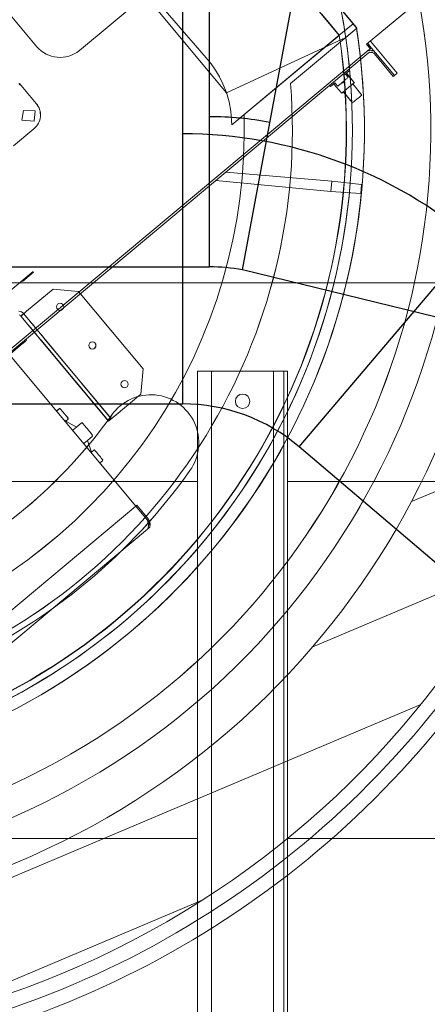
# Model space of a CAD drawing. Header units: millimetres. Extents: x -125266 to 274256, y -711690 to -301689.
# Tile 140 of 256: x -52952 to -52612, y -361423 to -360603. Entities that reach past the tile are written whole.
import ezdxf

# ---------------------------------------------------------------- set-up
doc = ezdxf.new("R2010")
doc.units = ezdxf.units.MM
for name, color, linetype, lineweight in [('AD Wall', 8, 'Continuous', 15), ('ARCH', 7, 'Continuous', 0), ('Equipment', 8, 'Continuous', 0), ('Finished Line', 7, 'Continuous', 0), ('HVAC', 170, 'Continuous', 5), ('Legend', 5, 'Continuous', 0), ('MEPTEK HVAC-Kitchen Exhaust Air Duct', 30, 'Continuous', 30), ('MEPTEK HVAC-Kitchen Fresh Air Duct', 3, 'Continuous', 30), ('MEPTEK SA DUCT', 6, 'Continuous', 9), ('MEPTEK-TEXT1', 7, 'Continuous', 30), ('P-PIPE', 3, 'Continuous', 9), ('Plaster Line', 7, 'Continuous', 0)]:
    doc.layers.add(name, color=color, linetype=linetype, lineweight=lineweight)
doc.layers.add('Light Equipment', color=8, linetype='Continuous')
doc.styles.get("Standard").update_dxf_attribs({"font": 'ARIALN.TTF'})
pattern_1 = [(22.867872, (419150.544, -703283.92), (-30.845707, 73.1364), [])]

# ---------------------------------------------------------------- blocks, each defined once
blk = doc.blocks.new('A$Cf0359734')
at = {"layer": 'Equipment', "extrusion": (0, 0, -1), "elevation": -15}
for points in [[(-610.08, 1224.8, -3.802846), (-1131.03, 947.45, 3.802846)], [(-563.59, 1106.14, -3.146449), (-1057.95, 842.95, 3.146449)], [(-850.42, 791.76, -0.406545), (-884.49, 802.15), (-947.06, 919.69, -0.399254), (-936.38, 953.23), (-723.55, 1066.54, -0.424904), (-689.76, 1056.67), (-627.19, 939.14, -0.406543), (-637.59, 905.06)], [(-925.33, 346.16, -0.129924), (-1023.81, 531.15, 1.000022), (-1101.7, 512.85, 0.129912), (-984, 291.76, -0.129912), (-1101.7, 512.85, -1.000022), (-1023.81, 531.15, 0.129924), (-925.33, 346.16, -0.129924), (-1023.82, 531.15, 0.129924), (-925.33, 346.16, -0.99992), (-984, 291.76, -0.129912), (-1101.7, 512.85, 0.129912), (-984, 291.76, 0.99992)]]:
    blk.add_lwpolyline(points, format="xyb", close=True, dxfattribs=at)
for points in [[(-577.37, 1173.58), (-579.07, 1176.76), (-579.6, 1176.48), (-580.12, 1176.19), (-580.65, 1175.91), (-581.71, 1175.35), (-582.77, 1174.78), (-583.3, 1174.5), (-611.49, 1227.45), (-1132.44, 950.1), (-1104.26, 897.15), (-1104.79, 896.87), (-1105.85, 896.31), (-1106.38, 896.03), (-1107.43, 895.46), (-1107.96, 895.18), (-1108.49, 894.9), (-1106.8, 891.72)], [(-1073.46, 916.23), (-1091.77, 906.49), (-597.41, 1169.68)], [(-1059.87, 906.48), (-1070.17, 900.99), (-1080.31, 895.59), (-1070.17, 900.99), (-1059.87, 906.48)], [(-1087.36, 908.84), (-1087.36, 908.84)], [(-1091.17, 906.81), (-1091.17, 906.81)], [(-1091.17, 906.81), (-1091.17, 906.81)], [(-1091.17, 906.81), (-1091.17, 906.81)], [(-1091.58, 906.12), (-1091.58, 906.12)], [(-1091.58, 906.12), (-1091.58, 906.12)], [(-1091.78, 906.48), (-1091.78, 906.48)], [(-1104.82, 898.21), (-1113.82, 893.42), (-1112.76, 893.98), (-1111.7, 894.55), (-1110.89, 894.3), (-1110.08, 894.05), (-1109.27, 893.81), (-1108.18, 893.03), (-1107.37, 892.78), (-1106.8, 891.72), (-820.15, 353.29)], [(-821.74, 352.45), (-1108.39, 890.88), (-1108.67, 891.41), (-1108.95, 891.93), (-1109.77, 892.18), (-1110.58, 892.43), (-1110.86, 892.96), (-1111.39, 892.68), (-1112.73, 892.64), (-1113.26, 892.36), (-1134.97, 880.81), (-1135.53, 881.86)], [(-1080.31, 895.59), (-1080.31, 895.59)], [(-1080.31, 895.59), (-1080.31, 895.59)], [(-1080.44, 895.53), (-1080.44, 895.53)], [(-1080.44, 895.53), (-1080.44, 895.53)], [(-1086.09, 895.8), (-1086.09, 895.8)], [(-1086.09, 895.8), (-1086.09, 895.8)], [(-1086.09, 895.8), (-1086.09, 895.8)], [(-1106.38, 896.03), (-1106.41, 897.37), (-1105.88, 897.65), (-1105.35, 897.93), (-1106.94, 897.08), (-1107.43, 895.46), (-1107.96, 895.18)], [(-1113.82, 893.42), (-1135.53, 881.86), (-1136.94, 884.51), (-1106.23, 900.86)], [(-1109.06, 895.96), (-1108.78, 895.43), (-1108.49, 894.9)], [(-1097.05, 867.02), (-1099.3, 871.25), (-1099.58, 871.78), (-1098.53, 872.35)], [(-1088.66, 853.82), (-1089.72, 853.25), (-1091.97, 857.49), (-1094.62, 856.08), (-1095.15, 855.8), (-1095.43, 856.33), (-1095.71, 856.86), (-1096, 857.38), (-1096.28, 857.91), (-1096.84, 858.97), (-1097.41, 860.03), (-1098.25, 861.62), (-1098.82, 862.68), (-1099.38, 863.74), (-1099.66, 864.27), (-1099.94, 864.8), (-1100.22, 865.33), (-1100.51, 865.86), (-1099.98, 866.14), (-1097.33, 867.55)], [(-1091.13, 855.9), (-1091.94, 856.15), (-1099.88, 851.92), (-1100.41, 851.64), (-1100.69, 852.17), (-1100.97, 852.7), (-1101.54, 853.76), (-1101.82, 854.28), (-1102.67, 855.87), (-1103.23, 856.93), (-1104.08, 858.52), (-1104.64, 859.58), (-1105.2, 860.64), (-1105.77, 861.7), (-1106.33, 862.76), (-1106.61, 863.28), (-1106.89, 863.81), (-1106.36, 864.1), (-1098.42, 868.32), (-1097.89, 868.61), (-1098.18, 869.14)], [(-1097.41, 860.03), (-1097.94, 859.75), (-1098.22, 860.28), (-1098.5, 860.81), (-1098.78, 861.34), (-1098.25, 861.62)], [(-1101.26, 853.23), (-1111.85, 847.59), (-1112.13, 848.12), (-1112.41, 848.65), (-1112.69, 849.18), (-1113.25, 850.24), (-1114.1, 851.82), (-1114.66, 852.88), (-1115.23, 853.94), (-1115.79, 855), (-1116.07, 855.53), (-1116.35, 856.06), (-1116.64, 856.59), (-1106.05, 862.23)], [(-1089.72, 853.25), (-1089.72, 853.25)], [(-1057.95, 842.95), (-1057.95, 842.95)], [(-1011.28, 815.66), (-1011.28, 815.66)], [(-1120.33, 780.56), (-1144.38, 787.46), (-1146.61, 780.16), (-1122.8, 772.45)], [(-1035.67, 754.28), (-1120.33, 780.56), (-1122.8, 772.45), (-1030.6, 744.75)], [(-794.9, 385.89), (-918.04, 617.18)], [(-913.05, 606.24), (-918.69, 616.83)], [(-959.42, 616.1), (-939.13, 609.91), (-925.55, 584.4), (-939.13, 609.91)], [(-959.43, 616.1), (-939.13, 609.91)], [(-959.43, 616.1), (-959.43, 616.1)], [(-939.14, 609.91), (-939.14, 609.91)], [(-922.68, 579.01), (-924.09, 581.66), (-922.99, 582.11), (-921.82, 582.35), (-920.62, 582.35), (-919.45, 582.11)], [(-919.45, 582.11), (-920.62, 582.35), (-921.82, 582.35), (-922.99, 582.11), (-924.09, 581.66), (-924.12, 581.71), (-924.2, 581.87), (-924.34, 582.12), (-924.52, 582.46), (-924.74, 582.88), (-924.99, 583.35), (-925.27, 583.86), (-925.55, 584.4)], [(-922.68, 579.01), (-922.12, 579.24), (-921.53, 579.36), (-920.92, 579.36)], [(-920.92, 579.36), (-921.53, 579.36), (-922.12, 579.24), (-922.68, 579.01), (-922.74, 579.12), (-922.9, 579.42), (-923.17, 579.92), (-923.52, 580.59), (-923.96, 581.4), (-924.45, 582.34), (-924.99, 583.35), (-925.55, 584.4)], [(-925.55, 584.39), (-925.55, 584.39)], [(-1023.23, 525.48), (-1024.64, 528.13), (-1023.23, 525.48), (-922.68, 579.01)], [(-922.68, 579.01), (-928.47, 575.93), (-930.98, 574.59), (-933.45, 573.28), (-935.81, 572.02), (-938.02, 570.85), (-940.04, 569.77), (-941.82, 568.82), (-943.33, 568.02), (-944.54, 567.38), (-945.42, 566.91), (-945.95, 566.63)], [(-922.69, 579.01), (-922.69, 579.01)], [(-1024.46, 528.23), (-1024.51, 528.2), (-1024.54, 528.18), (-1024.57, 528.17), (-1024.6, 528.15), (-1024.62, 528.14), (-1024.63, 528.14), (-1024.64, 528.13), (-1024.64, 528.13), (-924.09, 581.66)], [(-929.88, 578.58), (-924.09, 581.66)], [(-924.1, 581.66), (-924.1, 581.66)], [(-947.36, 569.27), (-946.82, 569.56), (-945.94, 570.03), (-944.74, 570.67), (-943.23, 571.47), (-941.45, 572.42), (-939.43, 573.49), (-937.22, 574.67), (-934.86, 575.93), (-932.4, 577.24), (-929.88, 578.58)], [(-1033.49, 576.67), (-1033.49, 576.67)], [(-1039.68, 556.38), (-1033.49, 576.67)], [(-1033.49, 576.67), (-1039.68, 556.38)], [(-945.95, 566.63), (-1023.06, 525.58), (-1023.1, 525.55), (-1023.14, 525.53), (-1023.16, 525.52), (-1023.19, 525.5), (-1023.21, 525.49), (-1023.22, 525.49), (-1023.23, 525.48), (-1023.24, 525.48)], [(-1024.47, 528.22), (-947.36, 569.27)], [(-933.64, 562.63), (-934.7, 562.07), (-934.42, 561.54), (-934.13, 561.01), (-933.57, 559.95), (-933.29, 559.42), (-932.72, 558.36), (-932.44, 557.83), (-926.52, 546.71), (-926.77, 545.9), (-926.49, 545.37), (-926.21, 544.84), (-926.74, 544.56), (-926.45, 544.03), (-926.98, 543.75), (-927.51, 543.47), (-928.04, 543.19)], [(-1024.64, 528.13), (-1024.67, 528.18), (-1024.75, 528.33), (-1024.89, 528.59), (-1025.07, 528.93), (-1025.29, 529.35), (-1025.54, 529.82), (-1025.82, 530.33), (-1026.1, 530.87), (-1039.68, 556.38), (-1026.1, 530.87), (-1025.54, 529.82), (-1025, 528.81), (-1024.51, 527.87), (-1024.07, 527.06), (-1023.72, 526.39), (-1023.45, 525.89), (-1023.29, 525.58), (-1023.23, 525.48)], [(-1039.68, 556.38), (-1039.68, 556.38)], [(-1071.02, 468.43), (-928.61, 544.25), (-928.32, 543.72), (-928.04, 543.19), (-927.76, 542.66), (-927.48, 542.13), (-927.2, 541.6), (-926.63, 540.54), (-926.1, 540.82), (-925.57, 541.1), (-925.05, 541.39), (-924.52, 541.67), (-923.99, 541.95)], [(-1023.24, 525.48), (-1023.24, 525.48)], [(-1023.82, 531.15), (-1023.82, 531.15)], [(-1023.82, 531.15), (-1023.82, 531.15)], [(-1024.64, 528.13), (-1024.64, 528.13)], [(-1026.1, 530.86), (-1026.1, 530.86)], [(-990.3, 512.08), (-991.43, 514.2), (-990.9, 514.48), (-991.18, 515.01), (-990.65, 515.29), (-989.59, 515.85), (-988.53, 516.42), (-987.48, 516.98), (-986.42, 517.55), (-985.36, 518.11), (-984.3, 518.67), (-983.24, 519.24), (-982.71, 519.52), (-982.18, 519.8), (-981.65, 520.08), (-981.37, 519.55), (-979.96, 516.91)], [(-989.49, 511.83), (-989.77, 512.36), (-990.3, 512.08), (-1000.46, 510.75), (-1003, 515.51), (-1003.28, 516.04), (-1003.81, 515.76), (-1004.34, 515.48), (-1004.87, 515.19), (-1005.4, 514.91), (-1006.46, 514.35), (-1008.05, 513.5), (-1009.11, 512.94), (-1010.69, 512.09), (-1011.75, 511.53), (-1012.81, 510.97), (-1013.87, 510.4), (-1014.93, 509.84), (-1015.46, 509.56), (-1015.18, 509.03), (-1015.71, 508.75), (-1013.17, 503.98), (-1019.95, 496.3)], [(-998.49, 507.04), (-998.77, 507.57), (-1000.46, 510.75)], [(-1101.7, 512.85), (-1101.7, 512.85)], [(-1101.7, 512.85), (-1101.7, 512.85)], [(-1011.2, 500.28), (-1011.48, 500.8), (-1013.17, 503.98)], [(-1029.73, 490.41), (-1031.14, 493.06), (-1030.89, 493.87), (-1030.36, 494.15), (-1029.3, 494.71), (-1028.24, 495.28), (-1027.18, 495.84), (-1026.12, 496.41), (-1025.07, 496.97), (-1024.01, 497.53), (-1022.95, 498.1), (-1022.42, 498.38), (-1021.89, 498.66), (-1021.36, 498.94), (-1021.08, 498.41), (-1019.95, 496.3), (-1019.67, 495.77)], [(-1019.95, 496.3), (-1019.95, 496.3)], [(-1086.84, 457.29), (-1086.87, 458.63), (-1085.85, 460.53), (-1084.26, 461.38)], [(-1084.26, 461.38), (-1084.26, 461.38)], [(-1084.26, 461.38), (-1084.26, 461.38)], [(-1087.3, 454.32), (-1088.43, 456.44), (-1087.68, 458.88), (-1086.66, 460.78), (-1084.82, 462.44)]]:
    blk.add_lwpolyline(points, dxfattribs=at)
for points in [[(-1077.22, 914.23), (-1087.36, 908.84), (-1091.17, 906.81, 3.626728), (-598.02, 1169.35)], [(-597.22, 1169.31, -3.616317), (-1091.58, 906.12), (-1091.53, 906.21), (-1091.47, 906.29), (-1091.43, 906.38), (-1091.37, 906.46), (-1091.32, 906.55), (-1091.27, 906.64), (-1091.21, 906.72), (-1091.17, 906.81), (-598.02, 1169.35)], [(-597.22, 1169.31, -3.616317), (-1091.58, 906.12, 3.616317), (-597.22, 1169.31)], [(-591.72, 1158.99, -3.538831), (-1086.08, 895.8), (-1084.55, 898.38), (-1083.02, 900.96), (-1081.45, 903.53), (-1079.89, 906.09), (-1078.3, 908.63), (-1076.7, 911.18)], [(-591.72, 1158.99, -3.538831), (-1086.08, 895.8), (-1091.77, 906.49), (-1091.58, 906.12), (-1086.08, 895.8), (-1084.56, 898.38), (-1083.01, 900.96), (-1081.46, 903.52), (-1079.89, 906.09), (-1078.3, 908.64), (-1076.7, 911.18)], [(-599.16, 1041.72, -0.011713), (-984.65, 836.49), (-990.41, 833.33), (-995.88, 829.76), (-1000.96, 825.89), (-1005.71, 821.66), (-1011.22, 815.87), (-1016.16, 809.59), (-1020.38, 803.05), (-1023.98, 796.1), (-1025.53, 792.69), (-1080.44, 895.53, 3.572618), (-594.65, 1154.15, -3.572618), (-1080.44, 895.53, 3.572618), (-594.65, 1154.15, -3.572618), (-1080.31, 895.59), (-1031.84, 804.55), (-1031.86, 804.52), (-1031.84, 804.55)], [(-546.27, 1063.03, -2.890001), (-1031.78, 804.43), (-1025.53, 792.69)], [(-848.71, 756.65), (-849, 757.18), (-848.47, 757.46), (-848.75, 757.99), (-867.81, 747.84, 0.414214), (-874, 727.56), (-863.57, 707.97)]]:
    blk.add_lwpolyline(points, format="xyb", dxfattribs=at)
for points in [[(-598.02, 1169.35), (-1091.17, 906.81)], [(-1080.44, 895.53), (-594.65, 1154.15)], [(-1011.28, 815.66), (-567.01, 1052.19)], [(-1073.46, 916.23), (-1091.17, 906.81)], [(-1091.58, 906.12), (-1057.95, 842.95)], [(-1087.36, 908.83), (-1080.31, 895.59)], [(-1086.08, 895.8), (-1091.58, 906.12)], [(-1086.09, 895.8), (-1011.28, 815.66)], [(-1080.31, 895.59), (-1080.44, 895.53)], [(-871.73, 733.52), (-869.26, 741.64), (-860.05, 738.38), (-862, 730.55)], [(-959.42, 616.1), (-1033.49, 576.67)], [(-1071.02, 468.43), (-1084.26, 461.38), (-1085.81, 459.19), (-1086.84, 457.29), (-1087.33, 455.67), (-1087.3, 454.32), (-996.54, 283.85), (-995.98, 282.79), (-994.35, 282.3), (-992.2, 282.08), (-989.52, 282.15), (-988.99, 282.43), (-975.75, 289.48)], [(-1071.59, 469.48), (-1084.82, 462.44), (-1084.26, 461.38), (-1071.02, 468.43)]]:
    blk.add_lwpolyline(points, close=True, dxfattribs=at)
at = {"layer": 'Equipment', "extrusion": (0, 0, -1)}
for centre in [(-950.02, 598.44, -15), (-950.02, 598.44, -15), (-987.06, 578.73, -15), (-987.06, 578.73, -15), (-1024.09, 559.01, -15), (-1024.09, 559.01, -15)]:
    blk.add_circle(centre, 3, dxfattribs=at)
for centre, radius, start, end in [((-625.13, 625.13, -15), 625.13, 145.14256, 90.9177), ((-624.65, 624.95, -15), 545.06, 148.86045, 87.1998), ((-624.65, 624.95, -15), 545.06, 148.86045, 87.1998), ((-624.65, 624.95, -15), 545.06, 148.86045, 87.1998), ((-624.65, 624.95, -15), 545.06, 148.86045, 87.1998), ((-624.65, 624.95, -15), 535.05, 147.01591, 89.04434), ((-624.65, 624.95, -15), 535.05, 147.01591, 89.04434), ((-1062.76, 522, -15), 40.01, 13.22278, 193.2253), ((-1062.76, 522, -15), 40.01, 13.22278, 193.2253)]:
    blk.add_arc(centre, radius, start, end, dxfattribs=at)
blk = doc.blocks.new('ARCH')
at = {"layer": 'AD Wall', "lineweight": 0}
h = blk.add_hatch(dxfattribs=at)
h.set_pattern_fill('ANSI31', color=256, scale=25, angle=-22.13213)
h.set_pattern_definition(pattern_1)
edge = h.paths.add_edge_path()
edge.add_arc((-53209.78, -360695), 761.13, 66.95018, 372.72531)
edge.add_line((-52467.34, -360527.34), (-52564.88, -360549.37))
edge.add_arc((-53209.78, -360695), 661.13, -293.04982, 12.72531, ccw=False)
edge.add_line((-52950.92, -360086.65), (-52911.77, -359994.63))
h = blk.add_hatch(dxfattribs=at)
h.set_pattern_fill('ANSI31', color=256, scale=25, angle=-22.13213)
h.set_pattern_definition(pattern_1)
edge = h.paths.add_edge_path()
edge.add_arc((-53209.78, -360695), 761.13, 66.95018, 372.72531)
edge.add_line((-52467.34, -360527.34), (-52564.88, -360549.37))
edge.add_arc((-53209.78, -360695), 661.13, -293.04982, 12.72531, ccw=False)
edge.add_line((-52950.92, -360086.65), (-52911.77, -359994.63))
at = {"layer": 'Legend'}
h = blk.add_hatch(dxfattribs=at)
h.set_pattern_fill('STARS', color=8, scale=10)
h.set_pattern_definition([(0, (0, 0), (0, 54.9926), [31.75, -31.75]), (60, (0, 0), (-47.624989, 27.4963), [31.75, -31.75]), (120, (15.875, 27.496), (-47.624989, -27.4963), [31.75, -31.75])])
edge = h.paths.add_edge_path()
edge.add_arc((-51817.98, -363404.31), 5191.63, 61.93693, 83.98149, ccw=False)
edge.add_arc((-50530.28, -361455.37), 2874.43, 46.91091, 66.31529, ccw=False)
edge.add_arc((-45770.4, -356341.82), 4111.64, 227.14981, 245.10557)
edge.add_arc((-47880.96, -360748.28), 776.12, 2.36235, 60.704, ccw=False)
edge.add_line((-47105.5, -360716.28), (-47005.58, -360716.25))
edge.add_arc((-47880.49, -360747.81), 875.48, 2.06564, 60.97874)
edge.add_arc((-45770.4, -356341.82), 4011.64, 227.15274, 245.15789, ccw=False)
edge.add_arc((-50530.28, -361455.37), 2974.43, 46.91499, 66.24137)
edge.add_arc((-51817.98, -363404.31), 5291.63, 61.97817, 84.00345)
edge.add_arc((-52071.81, -370582.53), 12467.02, 86.290258, 98.8798)
edge.add_line((-53996.25, -358264.94), (-53996.25, -358366.16))
edge.add_arc((-52071.81, -370582.53), 12367.02, 86.29953, 98.95219, ccw=False)
h = blk.add_hatch(dxfattribs=at)
h.set_pattern_fill('STARS', color=8, scale=10)
h.set_pattern_definition([(0, (0, 0), (0, 54.9926), [31.75, -31.75]), (60, (0, 0), (-47.624989, 27.4963), [31.75, -31.75]), (120, (15.875, 27.496), (-47.624989, -27.4963), [31.75, -31.75])])
h.paths.add_polyline_path([(-51273.64, -358241.3, -0.096485), (-49375.61, -358823.06, -0.08487), (-48566.66, -359356.2, 0.078507), (-47501.18, -360071.42, -0.271382), (-47105.49, -360746.31), (-47005.49, -360746.28, 0.272593), (-47455.77, -359982.25, -0.078724), (-48498.5, -359283.03, 0.084528), (-49331.93, -358733.02, 0.0964), (-51265.17, -358141.63, 0.054377), (-53966.25, -358260.29), (-53966.25, -358361.47, -0.054648)])
at = {"layer": 'AD Wall', "lineweight": 0, "extrusion": (0, 0, -1)}
for radius in [761.13, 761.13, 661.13, 661.13]:
    blk.add_arc((53209.78, -360695, -5.05), radius, 167.27469, 113.04982, dxfattribs=at)
at = {"layer": 'Finished Line', "color": 8, "extrusion": (0, 0, -1)}
blk.add_arc((53209.78, -360695, -5.05), 785.13, 167.27469, 267.30778, dxfattribs=at)
blk.add_arc((53209.78, -360695, -5.05), 785.13, 167.27469, 267.30778, dxfattribs=at)
at = {"layer": 'Light Equipment', "lineweight": 0, "extrusion": (0, 0, -1), "elevation": -5.05}
for points in [[(52997.28, -360133.86, -3.802846), (52619.2, -360587.04, 3.802846)], [(53085.06, -360226.26, -3.146449), (52726.27, -360656.3, 3.146449)], [(52937.8, -360625.53, -0.406545), (52902.32, -360628.74), (52800.08, -360543.44, -0.399254), (52797.33, -360508.34), (52951.79, -360323.2, -0.424904), (52986.81, -360319.61), (53089.06, -360404.91, -0.406543), (53092.26, -360440.39)], [(53036.28, -361066.52, -0.129924), (52875.36, -360932.26, 1.000022), (52810.11, -360978.56, 0.129912), (53002.43, -361139.02, -0.129912), (52810.11, -360978.56, -1.000022), (52875.36, -360932.26, 0.129924), (53036.28, -361066.52, -0.129924), (52875.36, -360932.27, 0.129924), (53036.28, -361066.52, -0.99992), (53002.43, -361139.02, -0.129912), (52810.11, -360978.56, 0.129912), (53002.43, -361139.02, 0.99992)]]:
    blk.add_lwpolyline(points, format="xyb", close=True, dxfattribs=at)
for points in [[(52681.57, -360597.53), (52674.21, -360606.35), (52671.44, -360609.66, 3.626728), (53029.34, -360180.67)], [(53030.1, -360180.41, -3.616317), (52671.32, -360610.45), (52671.33, -360610.35), (52671.35, -360610.25), (52671.37, -360610.16), (52671.39, -360610.06), (52671.4, -360609.96), (52671.41, -360609.86), (52671.43, -360609.76), (52671.44, -360609.66), (53029.34, -360180.67)], [(53030.1, -360180.41, -3.616317), (52671.32, -360610.46, 3.616317), (53030.1, -360180.41)], [(53039.08, -360187.9, -3.538831), (52680.3, -360617.95), (52680.74, -360614.97), (52681.2, -360612.01), (52681.68, -360609.04), (52682.16, -360606.08), (52682.67, -360603.12), (52683.2, -360600.16)], [(53039.08, -360187.9, -3.538831), (52680.3, -360617.95), (52671, -360610.19), (52671.32, -360610.45), (52680.3, -360617.95), (52680.74, -360614.98), (52681.2, -360612.01), (52681.67, -360609.05), (52682.16, -360606.08), (52682.67, -360603.12), (52683.2, -360600.16)], [(53076.37, -360299.33, -0.011713), (52796.61, -360634.67), (52792.46, -360639.77), (52788.74, -360645.14), (52785.49, -360650.64), (52782.68, -360656.34), (52779.76, -360663.78), (52777.55, -360671.46), (52776.11, -360679.11), (52775.39, -360686.9), (52775.24, -360690.64), (52685.63, -360616.07, 3.572618), (53038.19, -360193.48, -3.572618), (52685.63, -360616.07, 3.572618), (53038.19, -360193.48, -3.572618), (52685.73, -360615.96), (52764.92, -360682.03), (52764.92, -360682.07), (52764.92, -360682.03)], [(53117.33, -360259.66, -2.890001), (52765.03, -360682.12), (52775.24, -360690.64)], [(52952.6, -360657.41), (52952.14, -360657.03), (52952.53, -360656.57), (52952.07, -360656.18), (52938.23, -360672.76, 0.414214), (52940.14, -360693.88), (52957.18, -360708.1)]]:
    blk.add_lwpolyline(points, format="xyb", dxfattribs=at)
for points in [[(52684.29, -360594.26), (52671, -360610.19), (53029.78, -360180.14)], [(53046.87, -360168.98), (53044.11, -360166.67), (53043.73, -360167.13), (53043.34, -360167.59), (53042.96, -360168.05), (53042.19, -360168.98), (53041.42, -360169.9), (53041.04, -360170.36), (52994.98, -360131.93), (52616.9, -360585.11), (52662.95, -360623.54), (52662.57, -360624), (52661.8, -360624.92), (52661.42, -360625.38), (52660.65, -360626.3), (52660.27, -360626.76), (52659.88, -360627.22), (52662.64, -360629.53)], [(52700.56, -360598.18), (52693.08, -360607.14), (52685.73, -360615.96), (52693.08, -360607.14), (52700.56, -360598.18)], [(52674.21, -360606.35), (52674.21, -360606.35)], [(52671.44, -360609.66), (52671.44, -360609.66)], [(52671.44, -360609.66), (52671.44, -360609.66)], [(52671.44, -360609.66), (52671.44, -360609.66)], [(52671.32, -360610.46), (52671.32, -360610.46)], [(52671.32, -360610.46), (52671.32, -360610.46)], [(52671, -360610.19), (52671, -360610.19)], [(52685.72, -360615.96), (52685.72, -360615.96)], [(52685.72, -360615.96), (52685.72, -360615.96)], [(52685.63, -360616.07), (52685.63, -360616.07)], [(52685.63, -360616.07), (52685.63, -360616.07)], [(52680.3, -360617.95), (52680.3, -360617.95)], [(52680.3, -360617.95), (52680.3, -360617.95)], [(52680.3, -360617.95), (52680.3, -360617.95)], [(52662.03, -360622.77), (52655.5, -360630.6), (52656.27, -360629.68), (52657.04, -360628.76), (52657.88, -360628.68), (52658.73, -360628.6), (52659.57, -360628.53), (52660.88, -360628.84), (52661.72, -360628.76), (52662.64, -360629.53), (53131.02, -361020.29)], [(53129.87, -361021.67), (52661.49, -360630.91), (52661.03, -360630.52), (52660.57, -360630.14), (52659.73, -360630.22), (52658.88, -360630.29), (52658.42, -360629.91), (52658.04, -360630.37), (52656.81, -360630.91), (52656.42, -360631.37), (52640.67, -360650.25), (52639.75, -360649.48)], [(52661.42, -360625.38), (52660.88, -360624.15), (52661.27, -360623.69), (52661.65, -360623.23), (52660.5, -360624.61), (52660.65, -360626.3), (52660.27, -360626.76)], [(52658.96, -360626.45), (52659.42, -360626.84), (52659.88, -360627.22)], [(52655.5, -360630.6), (52639.75, -360649.48), (52637.45, -360647.56), (52659.73, -360620.85)], [(52680.99, -360648.74), (52677.3, -360645.66), (52676.84, -360645.28), (52677.61, -360644.36)], [(52693.73, -360657.81), (52692.96, -360658.73), (52689.28, -360655.65), (52687.36, -360657.96), (52686.97, -360658.42), (52686.51, -360658.03), (52686.05, -360657.65), (52685.59, -360657.26), (52685.13, -360656.88), (52684.21, -360656.11), (52683.29, -360655.34), (52681.91, -360654.19), (52680.98, -360653.42), (52680.06, -360652.65), (52679.6, -360652.27), (52679.14, -360651.88), (52678.68, -360651.5), (52678.22, -360651.12), (52678.61, -360650.65), (52680.53, -360648.35)], [(52690.66, -360656.81), (52689.81, -360656.88), (52684.05, -360663.79), (52683.67, -360664.25), (52683.21, -360663.87), (52682.75, -360663.48), (52681.82, -360662.71), (52681.36, -360662.33), (52679.98, -360661.18), (52679.06, -360660.41), (52677.68, -360659.26), (52676.76, -360658.49), (52675.84, -360657.72), (52674.92, -360656.95), (52673.99, -360656.18), (52673.53, -360655.8), (52673.07, -360655.41), (52673.46, -360654.95), (52679.22, -360648.04), (52679.61, -360647.58), (52679.15, -360647.2)], [(52726.27, -360656.3), (52726.27, -360656.3)], [(52692.96, -360658.73), (52692.96, -360658.73)], [(52683.29, -360655.34), (52682.9, -360655.8), (52682.44, -360655.42), (52681.98, -360655.03), (52681.52, -360654.65), (52681.91, -360654.19)], [(52682.28, -360663.1), (52674.6, -360672.31), (52674.14, -360671.92), (52673.68, -360671.54), (52673.22, -360671.16), (52672.3, -360670.39), (52670.92, -360669.23), (52669.99, -360668.47), (52669.07, -360667.7), (52668.15, -360666.93), (52667.69, -360666.55), (52667.23, -360666.16), (52666.77, -360665.78), (52674.46, -360656.57)], [(52779.79, -360664), (52779.79, -360664)], [(52780.31, -360730.04), (52692, -360737.59), (52692.76, -360746.04), (52788.6, -360736.96)], [(52692, -360737.59), (52667.11, -360740.27), (52667.8, -360747.87), (52692.76, -360746.04)], [(53142.14, -360980.58), (52940.94, -360812.73)], [(52949.68, -360820.98), (52940.46, -360813.29)], [(52903, -360829.32), (52924.13, -360827.41), (52946.32, -360845.92), (52924.13, -360827.41)], [(52924.13, -360827.41), (52924.13, -360827.41)], [(52903, -360829.32), (52924.13, -360827.41)], [(52903, -360829.32), (52903, -360829.32)], [(52951.01, -360849.83), (52948.7, -360847.91), (52949.56, -360847.07), (52950.55, -360846.41), (52951.66, -360845.96), (52952.84, -360845.74)], [(52952.84, -360845.74), (52951.66, -360845.96), (52950.55, -360846.41), (52949.56, -360847.07), (52948.7, -360847.91), (52948.66, -360847.87), (52948.52, -360847.76), (52948.3, -360847.57), (52948.01, -360847.33), (52947.64, -360847.02), (52947.23, -360846.68), (52946.79, -360846.31), (52946.32, -360845.92)], [(52951.01, -360849.83), (52951.44, -360849.4), (52951.95, -360849.07), (52952.51, -360848.84)], [(52952.51, -360848.84), (52951.95, -360849.07), (52951.44, -360849.4), (52951.01, -360849.83), (52950.92, -360849.75), (52950.65, -360849.53), (52950.22, -360849.17), (52949.64, -360848.69), (52948.93, -360848.09), (52948.12, -360847.42), (52947.24, -360846.68), (52946.32, -360845.92)], [(52948.7, -360847.91), (52948.7, -360847.91)], [(52875.86, -360935.22), (52875.83, -360935.26), (52875.8, -360935.29), (52875.78, -360935.32), (52875.76, -360935.34), (52875.75, -360935.35), (52875.74, -360935.37), (52875.73, -360935.37), (52875.73, -360935.38), (52948.7, -360847.91)], [(52944.5, -360852.94), (52948.7, -360847.91)], [(52946.32, -360845.93), (52946.32, -360845.93)], [(52951.01, -360849.83), (52951.01, -360849.83)], [(52878.03, -360937.3), (52875.73, -360935.38), (52878.03, -360937.3), (52951.01, -360849.83)], [(52951.01, -360849.83), (52946.81, -360854.86), (52944.98, -360857.05), (52943.2, -360859.19), (52941.48, -360861.25), (52939.88, -360863.17), (52938.41, -360864.93), (52937.12, -360866.48), (52936.02, -360867.79), (52935.15, -360868.84), (52934.51, -360869.61), (52934.13, -360870.07)], [(52931.82, -360868.15), (52932.21, -360867.68), (52932.85, -360866.92), (52933.72, -360865.87), (52934.82, -360864.55), (52936.11, -360863.01), (52937.57, -360861.25), (52939.18, -360859.33), (52940.89, -360857.27), (52942.68, -360855.13), (52944.5, -360852.94)], [(52947.03, -360869.13), (52946.26, -360870.05), (52946.72, -360870.44), (52947.18, -360870.82), (52948.11, -360871.59), (52948.57, -360871.97), (52949.49, -360872.74), (52949.95, -360873.13), (52959.62, -360881.2), (52959.7, -360882.04), (52960.16, -360882.42), (52960.62, -360882.81), (52960.23, -360883.27), (52960.69, -360883.65), (52960.31, -360884.11), (52959.92, -360884.57), (52959.54, -360885.03)], [(52934.12, -360870.07), (52878.16, -360937.14), (52878.13, -360937.18), (52878.11, -360937.21), (52878.09, -360937.24), (52878.07, -360937.26), (52878.05, -360937.28), (52878.04, -360937.29), (52878.04, -360937.3), (52878.03, -360937.3)], [(52875.86, -360935.22), (52931.82, -360868.15)], [(52855.26, -361008.15), (52958.62, -360884.27), (52959.08, -360884.65), (52959.54, -360885.03), (52960, -360885.42), (52960.46, -360885.8), (52960.92, -360886.19), (52961.84, -360886.96), (52962.23, -360886.5), (52962.61, -360886.03), (52963, -360885.57), (52963.38, -360885.11), (52963.76, -360884.65)], [(52851.16, -360914.87), (52849.25, -360893.75)], [(52849.25, -360893.75), (52851.16, -360914.87)], [(52849.25, -360893.75), (52849.25, -360893.75)], [(52875.73, -360935.38), (52875.69, -360935.34), (52875.55, -360935.23), (52875.33, -360935.04), (52875.03, -360934.79), (52874.67, -360934.49), (52874.26, -360934.15), (52873.82, -360933.78), (52873.35, -360933.39), (52851.16, -360914.87), (52873.35, -360933.39), (52874.26, -360934.15), (52875.14, -360934.89), (52875.95, -360935.56), (52876.66, -360936.15), (52877.25, -360936.64), (52877.68, -360937), (52877.95, -360937.23), (52878.03, -360937.3)], [(52851.16, -360914.88), (52851.16, -360914.88)], [(52913.59, -360937.31), (52911.75, -360935.77), (52912.13, -360935.31), (52911.67, -360934.92), (52912.05, -360934.46), (52912.82, -360933.54), (52913.59, -360932.62), (52914.36, -360931.7), (52915.13, -360930.78), (52915.9, -360929.86), (52916.66, -360928.94), (52917.43, -360928.02), (52917.82, -360927.56), (52918.2, -360927.09), (52918.59, -360926.63), (52919.05, -360927.02), (52921.35, -360928.94)], [(52914.43, -360937.23), (52913.97, -360936.85), (52913.59, -360937.31), (52904.68, -360942.37), (52900.53, -360938.91), (52900.07, -360938.53), (52899.69, -360938.99), (52899.3, -360939.45), (52898.92, -360939.91), (52898.54, -360940.37), (52897.77, -360941.29), (52896.61, -360942.67), (52895.85, -360943.59), (52894.69, -360944.97), (52893.92, -360945.9), (52893.16, -360946.82), (52892.39, -360947.74), (52891.62, -360948.66), (52891.23, -360949.12), (52891.7, -360949.5), (52891.31, -360949.96), (52895.46, -360953.42), (52892.07, -360963.1)], [(52878.03, -360937.3), (52878.03, -360937.3)], [(52875.73, -360935.38), (52875.73, -360935.38)], [(52875.36, -360932.27), (52875.36, -360932.27)], [(52875.36, -360932.27), (52875.36, -360932.27)], [(52873.35, -360933.39), (52873.35, -360933.39)], [(52907.9, -360945.06), (52907.44, -360944.67), (52904.68, -360942.37)], [(52898.68, -360956.11), (52898.22, -360955.73), (52895.46, -360953.42)], [(52885.23, -360972.23), (52882.93, -360970.31), (52882.85, -360969.47), (52883.24, -360969), (52884.01, -360968.08), (52884.77, -360967.16), (52885.54, -360966.24), (52886.31, -360965.32), (52887.08, -360964.4), (52887.85, -360963.48), (52888.62, -360962.56), (52889, -360962.1), (52889.38, -360961.64), (52889.77, -360961.18), (52890.23, -360961.56), (52892.07, -360963.1), (52892.53, -360963.48)], [(52892.07, -360963.1), (52892.07, -360963.1)], [(52810.11, -360978.57), (52810.11, -360978.57)], [(52810.11, -360978.57), (52810.11, -360978.57)], [(52844.81, -361024.43), (52844.27, -361023.2), (52844.5, -361021.05), (52845.66, -361019.67)], [(52845.66, -361019.67), (52845.66, -361019.67)], [(52845.66, -361019.67), (52845.66, -361019.67)], [(52845.5, -361027.35), (52843.66, -361025.81), (52843.43, -361023.28), (52843.66, -361021.13), (52844.74, -361018.9)]]:
    blk.add_lwpolyline(points, dxfattribs=at)
for points in [[(53029.34, -360180.67), (52671.45, -360609.66)], [(52685.63, -360616.07), (53038.19, -360193.48)], [(52779.78, -360664), (53102.21, -360277.52)], [(52684.29, -360594.26), (52671.45, -360609.66)], [(52671.32, -360610.45), (52726.28, -360656.3)], [(52674.21, -360606.35), (52685.73, -360615.96)], [(52680.3, -360617.95), (52671.32, -360610.45)], [(52680.3, -360617.95), (52779.78, -360663.99)], [(52685.73, -360615.96), (52685.63, -360616.07)], [(52939.99, -360687.51), (52939.23, -360679.06), (52948.98, -360678.61), (52950.13, -360686.59)], [(52903, -360829.32), (52849.25, -360893.75)], [(52855.26, -361008.15), (52845.66, -361019.67), (52845.04, -361022.28), (52844.81, -361024.43), (52844.96, -361026.12), (52845.5, -361027.35), (52993.8, -361151.07), (52994.72, -361151.84), (52996.41, -361151.69), (52998.48, -361151.07), (53000.94, -361150), (53001.32, -361149.54), (53010.93, -361138.02)], [(52854.34, -361007.39), (52844.74, -361018.9), (52845.66, -361019.67), (52855.26, -361008.15)]]:
    blk.add_lwpolyline(points, close=True, dxfattribs=at)
at = {"layer": 'Light Equipment', "lineweight": 0, "extrusion": (0, 0, -1)}
for centre in [(52918.36, -360842.13, -5.05), (52918.36, -360842.13, -5.05), (52891.48, -360874.35, -5.05), (52891.48, -360874.35, -5.05), (52864.61, -360906.56, -5.05), (52864.61, -360906.56, -5.05)]:
    blk.add_circle(centre, 3, dxfattribs=at)
for centre, radius, start, end in [((53209.26, -360695.01, -5.05), 625.13, 167.27469, 113.04982), ((53209.78, -360695, -5.05), 545.06, 170.99258, 109.33193), ((53209.78, -360695, -5.05), 545.06, 170.99258, 109.33193), ((53209.78, -360695, -5.05), 545.06, 170.99258, 109.33193), ((53209.78, -360695, -5.05), 545.06, 170.99258, 109.33193), ((53209.78, -360695, -5.05), 535.05, 169.14804, 111.17647), ((53209.78, -360695, -5.05), 535.05, 169.14804, 111.17647), ((52842.73, -360955.41, -5.05), 40.01, 35.35491, 215.35743), ((52842.73, -360955.41, -5.05), 40.01, 35.35491, 215.35743)]:
    blk.add_arc(centre, radius, start, end, dxfattribs=at)
at = {"layer": 'Plaster Line', "lineweight": 5, "extrusion": (0, 0, -1)}
blk.add_arc((53209.78, -360695, -5.05), 773.13, 167.27469, 269.31814, dxfattribs=at)
at = {"layer": 'Plaster Line', "color": 8, "lineweight": 5, "extrusion": (0, 0, -1)}
blk.add_arc((53209.78, -360695, -5.05), 773.13, 167.27469, 269.31814, dxfattribs=at)
at = {"layer": 'Equipment', "rotation": 337.8678715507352}
blk.add_blockref('A$Cf0359734', (-54023.85, -361038.56, -9.95), dxfattribs=at)
blk = doc.blocks.new('L_Ang_ Support1 - PIPE SUPPORT 2-18062879-RCP-Store 26 at Node L4 Level')
at = {"layer": 'P-PIPE', "color": 10, "lineweight": 13}
for p, q in [((-325, 37.5), (-325, 36.55)), ((325, 37.5), (-325, 37.5)), ((-325, 36.55), (-325, 34.5)), ((325, 34.5), (-325, 34.5)), ((-325, 34.5), (-325, 33.88)), ((-325, 34.16), (-325, 25.9)), ((325, 36.55), (325, 37.5)), ((325, 34.5), (325, 36.55)), ((325, 33.88), (325, 34.5)), ((325, 25.9), (325, 34.16)), ((325, 25.9), (-325, 25.9)), ((-325, 25.9), (-325, -25.9)), ((325, -25.9), (325, 25.9)), ((-325, -25.9), (-325, -37.5)), ((325, -25.9), (-325, -25.9)), ((325, -37.5), (325, -25.9)), ((325, -37.5), (-325, -37.5))]:
    blk.add_line(p, q, dxfattribs=at)
for centre, start, end in [((-300, 0), 0, 180), ((300, 0), 360, 180), ((300, 0), 180, 0), ((-300, 0), 180, 360)]:
    blk.add_arc(centre, 6, start, end, dxfattribs=at)
blk = doc.blocks.new('A$C6072246C')
at = {"layer": 'MEPTEK SA DUCT', "color": 225, "lineweight": 13}
blk.add_line((-948.52, -4109.58), (-948.52, -6019.58), dxfattribs=at)
at = {"layer": 'P-PIPE', "color": 4, "lineweight": 13}
for p, q in [((-783.04, -4515.1), (-782.99, -3674.45)), ((-783.14, -6146.48), (-783.05, -4590.1))]:
    blk.add_line(p, q, dxfattribs=at)
at = {"layer": 'P-PIPE', "color": 1, "lineweight": 13}
for p, q in [((-485.83, -4515.12), (-485.79, -3674.42)), ((-485.9, -5849.95), (-485.84, -4590.12))]:
    blk.add_line(p, q, dxfattribs=at)
at = {"color": 190, "lineweight": 13, "rotation": 359.9962653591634}
blk.add_blockref('L_Ang_ Support1 - PIPE SUPPORT 2-18062879-RCP-Store 26 at Node L4 Level', (-549.96, -4552.61), dxfattribs=at)

msp = doc.modelspace()

# ---------------------------------------------------------------- linework, layer by layer
at = {"layer": 'MEPTEK HVAC-Kitchen Exhaust Air Duct'}
for p, q in [((-52816.2, -360923.03, 5.05), (-52816.2, -360473.03, 5.05)), ((-52719.07, -360958.72, 5.05), (-52427.69, -360615.8, 5.05)), ((-53688.85, -360923.03, 5.05), (-52816.2, -360923.03, 5.05)), ((-51874, -361676.77, 1.65), (-52719.07, -360958.72, 4.49))]:
    msp.add_line(p, q, dxfattribs=at)
for radius in [600, 375, 150]:
    msp.add_arc((-52816.2, -361073.03, 5.05), radius, 49.64556, 90, dxfattribs=at)
at = {"layer": 'MEPTEK HVAC-Kitchen Fresh Air Duct'}
for p, q in [((-52793.85, -360808.89), (-52793.85, -360558.89)), ((-52766.36, -360811.43), (-52720.53, -360565.67)), ((-54089.52, -360808.89), (-52793.85, -360808.89)), ((-52328.56, -360918.49), (-52766.36, -360811.43))]:
    msp.add_line(p, q, dxfattribs=at)
for radius in [275, 150]:
    msp.add_arc((-52793.85, -360958.89), radius, 79.43868, 90, dxfattribs=at)

# ---------------------------------------------------------------- block references
at = {"layer": 'ARCH'}
msp.add_blockref('ARCH', (0, 0), dxfattribs=at)
at = {"layer": 'HVAC', "rotation": 270}
msp.add_blockref('A$C6072246C', (-48213.67, -361770.81), dxfattribs=at)

# ---------------------------------------------------------------- texts
at = {"layer": 'MEPTEK-TEXT1', "char_height": 350, "attachment_point": 1}
for s, insert, width in [('{\\fCalibri|b0|i0|c0|p34;\\H1.28571x;\\C1;GENERAL GUIDELINES-HVAC :\\P\\fArial Narrow|b0|i0|c0|p34;\\H0.88889x;\\C256;\\P\\fCalibri|b0|i0|c0|p34;\\C4;DUCTING :\\H0.875x;\\P\\pi-1050,l1050,t1050;\\C256;1.^IDUCTING SHALL BE IN ACCORDANCE WITH IS 655, GALVANIZED IRON SHEET TO BE USED FOR ALL DUCTING WORKS. THERMAL INSULATION ON DUCTS SHALL BE 19 MM THICK. CLOSED CELL CLASS “O” BS 476 PART 6-7 FM APPROVED NITRILE RUBBER ELASTOMERIC INSULATION THERMAL CONDUCTIVITY 0.033 WATTS PER METER-KELVIN (W/(M.K)) AT 0°C FOR AIR CONDITIONING DUCTING. \\P2.^ITHERMAL INSULATION ON KITCHEN EXHAUST DUCTING SHALL BE 80 MM THICK ALUMINUM FOIL FACED RESIN BONDED FIBRE GLASS WOOL OF DENSITY NOT LESS THAN 48 KG/M3.\\P3.^ITHERMAL INSULATION ON FRESH AIR, SUPPLY AIR AND RETURN AIR SHALL BE 19MM THICK CLOSED CELL ANTI-MICROBIAL CLASS “O” BS 476 AND PART 6 & 7 FM APPROVED NITRILE RUBBER ELASTOMERIC INSULATION THERMAL CONDUCTIVITY 0.033 WATTS PER METER-KELVIN (W/ (M\\fArial|b0|i0|c0|p34;.\\fCalibri|b0|i0|c0|p34;K)) AT 0°C.\\P4.^IAPPROPRIATE NUMBER OF TRAP DOORS SHALL BE PROVIDED IN KITCHEN EXHAUST DUCTING FOR OIL/GREASE CLEANING PURPOSE.\\P5.^IDUCTING INSTALLATION WITH RESPECT TO FRESH AIR INTAKE, KITCHEN EXHAUST OUT FROM LOCATION UP TO LOUVERS AT FAÇADE SHALL BE IN THE SCOPE OF CONCESSIONER INCLUDING AIR WASHER, EXHAUST FAN SECTION DRY SCRUBBER ETC.\\P6.^IEACH AND EVERY KITCHEN EXHAUST HOOD SHOULD BE EQUIPPED WITH UL LISTED, WET CHEMICAL BASED, MECHANICALLY OPERATED, AUTOMATIC FIRE SUPPRESSION SYSTEM. SEPARATE DRAWING TO BE SUBMITTED FOR HOOD SUPPRESSION SYSTEM.\\P7.^ISUPPORTING OF DUCTING TO BE DONE WITH USING ANGLE 50X 50 X 5MM AND TIE ROD OF SIZE MINIMUM 10 MM DIA/ AS PER DUCT SIZE.\\P8.^IPOST COMPLETION OF ONSITE WORK, CONCESSIONAIRE HAS TO SHARE TESTING AND COMMISSIONING REPORT WITH DIAL.\\P9.^IINTEGRATION WITH FIRE ALARM SYSTEM, SO THAT AHU GET SWITCHED OFF IN CASE OF ANY FIRE INCIDENT.\\P10.^IFOR EQUIPMENT PLACEMENT STRUCTURAL DETAILS TO BE APPROVED BY STRUCTURAL CONSULTANT AND SAME TO BE SHARE WITH DIAL.\\P11.^ITRAP DOOR WITH PROPER ACCESS TO BE PROVIDED FOR FILTER AND COPPER COIL CLEANING.\\P12.^IKITCHEN VENTILATION SHALL COMPLY TO NFPA 96 GUIDELINE.}', (-102876.11, -301696.9), 28043.4288), ('{\\fCalibri|b0|i0|c0|p34;\\H1.28571x;\\C1;CHILLED WATER PIPING:-\\H0.77778x;\\P\\pi-1050,l1050,t1050;\\C256;1.^ICHILLED WATER PIPING SHALL BE CONFIRMING TO IS:1239 PART I CLASS ‘C’ HEAVY AND FITTING SHALL BE CONFORMING TO ASTM A-105,3000LBS SOCKET WELD END (UP TO 50MM) & 1S:1239 PART-II HEAVY/ASTM A-234 WPB, GR.B BUTT WELD FITTING ( ABOVE 50NB PIPE SIZE)\\P2.^IPIPING CONNECTION SHOULD BE SOCKET WELDED UP TO 50NB SIZE AND SHALL BE BUTT WELD ABOVE 50NB PIPE SIZE. PIPE FLANGES SHOULD BE CONFIRMING TO ASTM A-105 # 150 SORF AND FLANGE DIMENSION SHOULD BE IN ACCORDANCE WITH ASME/ANSI B 16.5 (150 SORF), FITTING TO FITTING WELDING IS NOT ALLOWED. NOZZLE CONNECTIONS/THREDOLETS/WELDOLETS ARE NOT ALLOWED BY PUNCTURING THE PIPE. ONLY EQUAL/UNEQUAL TEE’S SHALL BE USED FOR BRANCH CONNECTION FROM HEADER. SOCKET WELD END TEE SHOULD BE USED FOR BRANCH CONNECTION (UP-TO -50NB PIPE SIZE) W.R.T TO PRESSURE GAUGE/TEMPERATURE GAUGE/AIR VENT/DRAIN POINT ETC.\\P3.^IPOST INSTALLATION CLEARANCE BY DIAL, CHW PIPING SHALL BE TESTED @15KGF/CM2 HYDROSTATICS PRESSURE FOR 24HRS HOLD TIME AND TESTING SHOULD BE WITNESSED TO DIAL TEAM.\\P4.^ITHERMAL INSULATION ON CHW AND CONDENSATE DRAIN PIPING LINE SHALL BE 25MM THICK. CLOSED CELL ANTI-MICROBIAL CLASS “O” BS 476 AND PART 6 & 7 FM APPROVED NITRILE RUBBER ELASTOMERIC INSULATION THERMAL CONDUCTIVITY 0.033 WATTS PER METER-KELVIN (W/ (M\\fArial|b0|i0|c0|p34;⋅\\fCalibri|b0|i0|c0|p34;K)) AT 0°C.\\P5.^ICONDENSATE DRAIN PIPING SHALL BE COMPLYING TO IS 4985 CLASS 3 UPVC PIPE. SOLVENT CEMENT COMPLYING WITH ASTM D2564 SHALL BE USED FOR JOINTS.\\P6.^IFOR CEILING SUSPENDED CHILLED WATER PIPE:  PIPE SHOULD BE HANGED WITH TIE ROD OF SIZE MINIMUM 10 MM DIA.}', (-102709.02, -319968), 24849.3539)]:
    msp.add_mtext(s, dxfattribs=dict(at, insert=insert, width=width))

doc.saveas('drawing.dxf')
